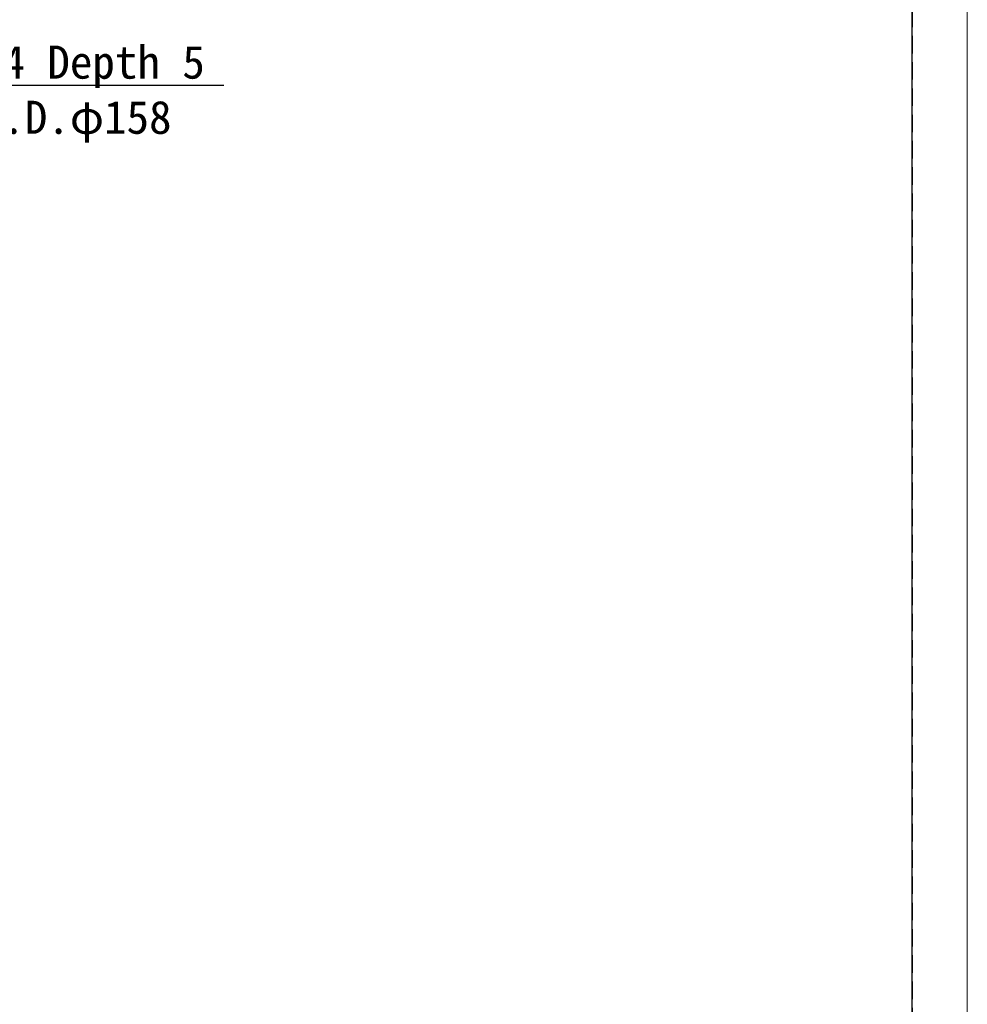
# Model space of a CAD drawing. Header units: millimetres. Extents: x -201 to 202, y 143 to 428.
# Tile 4 of 9: x 116 to 202, y 249 to 338. Entities that reach past the tile are written whole.
import ezdxf
from ezdxf import colors
from ezdxf.entities.mleader import LeaderData, LeaderLine
from ezdxf.math import Vec2, Vec3

# ---------------------------------------------------------------- set-up
doc = ezdxf.new("R2010")
doc.units = ezdxf.units.MM
doc.header["$LTSCALE"] = 0.25
doc.linetypes.add('HIDDEN', pattern=[9.525, 6.35, -3.175])
doc.layers.add('DIMENSION', color=6, linetype='Continuous', lineweight=9)
doc.layers.add('EMPTY LINE', color=252, linetype='Continuous', lineweight=0, plot=False)
doc.layers.add('FORM', color=7, linetype='Continuous')
doc.styles.add('VS Standard', font='msgothic.ttc', dxfattribs={"height": 3})

msp = doc.modelspace()

# ---------------------------------------------------------------- linework, layer by layer
at = {"layer": 'EMPTY LINE'}
msp.add_line((201.5, 142.75), (201.5, 427.75), dxfattribs=at)
at = {"layer": 'FORM', "linetype": 'HIDDEN'}
msp.add_lwpolyline([(-196.5, 422.75), (196.5, 422.75), (196.5, 147.75), (-196.5, 147.75)], close=True, dxfattribs=at)
at = {"layer": 'FORM'}
msp.add_lwpolyline([(-196.5, 422.75), (-196.5, 147.75), (-78.5, 147.75), (-78.5, 159.75), (16.5, 159.75), (16.5, 177.25), (196.5, 177.25), (196.5, 422.75), (-196.5, 422.75)], close=True, dxfattribs=at)

# ---------------------------------------------------------------- leaders
at = {"layer": 'DIMENSION'}
ml = msp.add_multileader_mtext('Standard', dxfattribs=at)
ml.set_content('4-M4 Depth 5 \\PP.C.D.φ158', color=256, style='VS Standard')
ml.set_leader_properties()
ml.build(insert=Vec2(0, 0))
ml.multileader.update_dxf_attribs({"text_left_attachment_type": 6, "text_right_attachment_type": 6, "dogleg_length": 1, "arrow_head_size": 3})
ctx = ml.context
ctx.base_point, ctx.char_height, ctx.arrow_head_size, ctx.landing_gap_size, ctx.plane_origin = Vec3(106.8497, 332.5477), 3, 3, 1, Vec3(-118.7037, 139.0166)
ctx.left_attachment, ctx.right_attachment = 6, 6
notes = []
notes.append((ctx, [(0, (1, 1, 0), (105.8497, 332.5477), (1, 0), 1, [(0, [(94.8347, 327.5167)], 0, [])])]))
ctx.mtext.insert = Vec3(107.8497, 336.1477)
for ctx, leaders in notes:
    for number, flags, end, landing, length, lines in leaders:
        leader = LeaderData()
        leader.index, (leader.has_last_leader_line, leader.has_dogleg_vector, leader.attachment_direction) = number, flags
        leader.last_leader_point, leader.dogleg_vector, leader.dogleg_length = Vec3(end), Vec3(landing), length
        for number, points, colour, breaks in lines:
            line = LeaderLine()
            line.index, line.vertices, line.color, line.breaks = number, Vec3.list(points), colors.encode_raw_color(colour), breaks
            leader.lines.append(line)
        ctx.leaders.append(leader)

doc.saveas('drawing.dxf')
